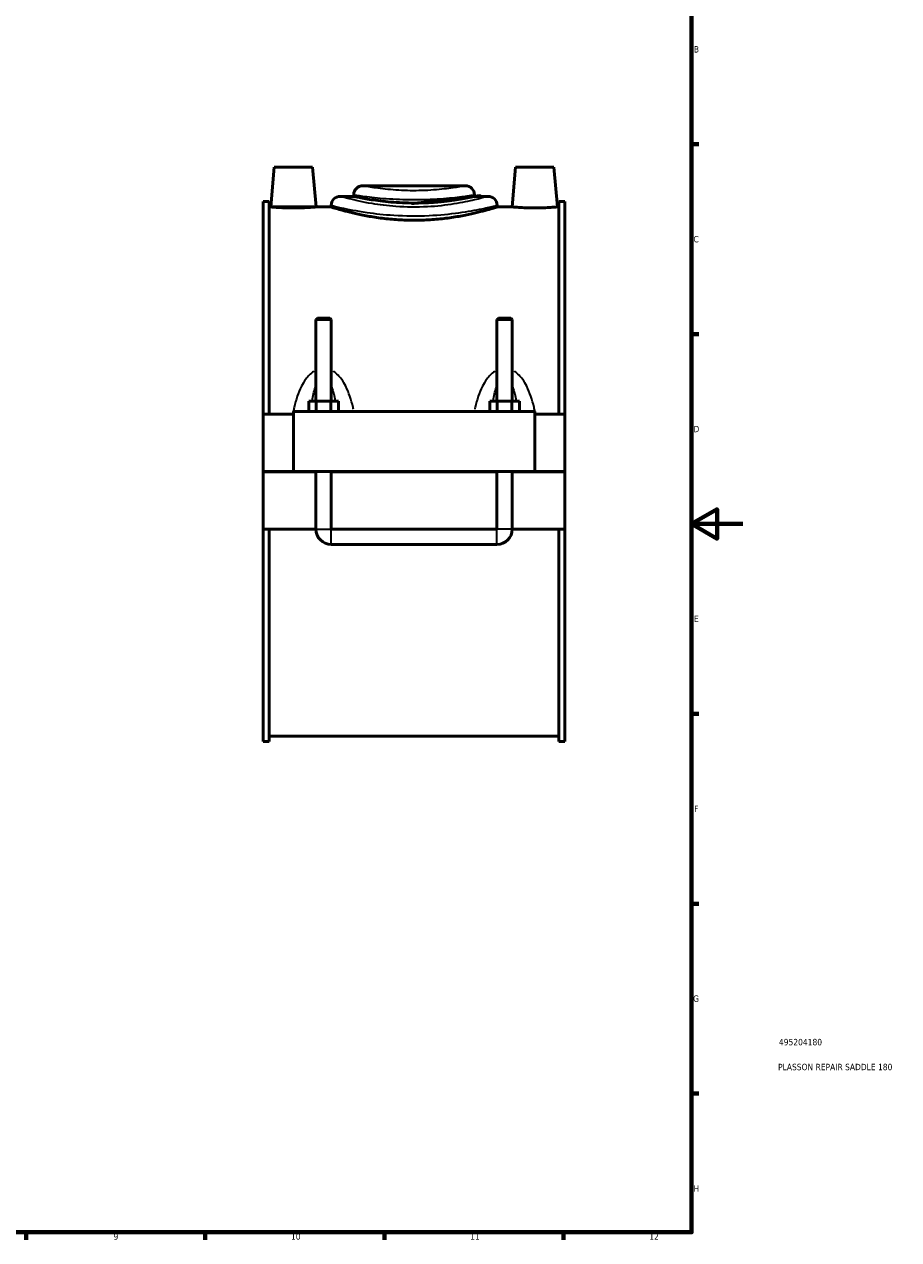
# Model space of a CAD drawing. Header units: millimetres. Extents: x 0 to 902, y -8 to 993.
# Tile 3 of 6: x 560 to 902, y 17 to 492. Entities that reach past the tile are written whole.
import ezdxf

# ---------------------------------------------------------------- set-up
doc = ezdxf.new("R2010")
doc.units = ezdxf.units.MM
for name, color, linetype, lineweight in [('Border (ISO)', 7, 'Continuous', 70), ('Title (ISO)', 7, 'Continuous', 50), ('Visible (ISO)', 7, 'Continuous', 50), ('Visible Narrow (ISO)', 7, 'Continuous', 35)]:
    doc.layers.add(name, color=color, linetype=linetype, lineweight=lineweight)
doc.styles.add('Note Text (ISO)', font='tahoma.ttf')

# ---------------------------------------------------------------- blocks, each defined once
blk = doc.blocks.new('Borders Default Border')
at = {"layer": 'Border (ISO)'}
for p, q in [((820.9999847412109, 445.4999923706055), (823.8999938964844, 445.4999923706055)), ((820.9999847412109, 371.25), (823.8999938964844, 371.25)), ((820.9999847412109, 222.7499961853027), (823.8999938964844, 222.7499961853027)), ((820.9999847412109, 148.5000038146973), (823.8999938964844, 148.5000038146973)), ((820.9999847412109, 74.25000190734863), (823.8999938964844, 74.25000190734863)), ((560.6666564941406, 20), (560.6666564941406, 17.10000038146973)), ((630.7500076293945, 20), (630.7500076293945, 17.10000038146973)), ((700.8333587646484, 20), (700.8333587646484, 17.10000038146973)), ((770.9166717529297, 20), (770.9166717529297, 17.10000038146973))]:
    blk.add_line(p, q, dxfattribs=at)
at = {"layer": 'Border (ISO)', "flags": 128}
for points in [[(20, 20), (20, 574.0000152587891), (820.9999847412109, 574.0000152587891), (820.9999847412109, 20), (20, 20)], [(840.9999847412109, 297.0000076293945), (820.9999847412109, 297.0000076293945), (830.9999847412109, 302.773494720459), (830.9999847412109, 291.2265014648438), (820.9999847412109, 297.0000076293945)]]:
    blk.add_lwpolyline(points, dxfattribs=at)
at = {"layer": 'Border (ISO)', "color": 232, "true_color": 0xca0064, "char_height": 2.5, "attachment_point": 7, "style": 'Note Text (ISO)'}
for s, insert in [('B', (821.887034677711, 481.375)), ('C', (821.727787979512, 407.0804294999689)), ('D', (821.7340768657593, 332.8750000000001)), ('E', (821.9356570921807, 258.6250000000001)), ('F', (822.0035257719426, 184.3750000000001)), ('G', (821.6123098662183, 110.0763776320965)), ('H', (821.7391416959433, 35.87500000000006)), ('9', (594.8823271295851, 17.05137763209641)), ('10', (664.2896546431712, 17.04732576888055)), ('11', (734.3729879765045, 17.1)), ('12', (804.4563213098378, 17.1))]:
    blk.add_mtext(s, dxfattribs=dict(at, insert=insert))
blk = doc.blocks.new('Title Blocks ISO')
at = {"layer": 'Title (ISO)', "color": 232, "true_color": 0xca0064, "style": 'Note Text (ISO)'}
for tag, p in [('PART_NUMBER_001', (34.15585882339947, 73.12990756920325)), ('DESCRIPTION_001', (33.83688029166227, 63.39272941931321))]:
    blk.add_attdef(tag, p, '', height=2.5, dxfattribs=at)

msp = doc.modelspace()

# ---------------------------------------------------------------- linework, layer by layer
at = {"layer": 'Visible (ISO)'}
for p, q in [((657.7637467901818, 436.4973716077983), (656.4076725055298, 420.9973716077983)), ((657.7637467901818, 436.4973716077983), (672.7637467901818, 436.4973716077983)), ((672.7637467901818, 436.4973716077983), (674.1198210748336, 420.9973716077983)), ((752.1637467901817, 436.4973716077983), (750.8076725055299, 420.9973716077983)), ((767.1637467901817, 436.4973716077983), (752.1637467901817, 436.4973716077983)), ((767.1637467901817, 436.4973716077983), (768.5198210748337, 420.9973716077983)), ((692.4037467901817, 429.2773716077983), (732.5237467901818, 429.2773716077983)), ((653.4637467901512, 339.9973716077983), (653.4637467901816, 423.0673716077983)), ((655.8237467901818, 423.0673716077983), (653.4637467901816, 423.0673716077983)), ((655.8237467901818, 423.0673716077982), (655.8237467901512, 339.9973716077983)), ((688.8637467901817, 425.1373716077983), (683.5537467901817, 425.1373716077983)), ((688.8637467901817, 425.7373716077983), (688.8637467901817, 425.1373716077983)), ((736.0637467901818, 425.7373716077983), (736.0637467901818, 425.1373716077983)), ((741.3737467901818, 425.1373716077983), (736.0637467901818, 425.1373716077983)), ((769.1037467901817, 423.0673716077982), (769.1037467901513, 339.9973716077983)), ((771.4637467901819, 423.0673716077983), (769.1037467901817, 423.0673716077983)), ((771.4637467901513, 339.9973716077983), (771.4637467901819, 423.0673716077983)), ((655.8237467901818, 420.9973716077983), (656.40767250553, 420.9973716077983)), ((674.1198210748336, 420.9973716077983), (680.0137467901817, 420.9973716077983)), ((680.0137467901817, 421.5973716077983), (680.0137467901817, 420.9973716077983)), ((744.9137467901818, 421.5973716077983), (744.9137467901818, 420.9973716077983)), ((744.9137467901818, 420.9973716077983), (750.8076725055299, 420.9973716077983)), ((768.5198210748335, 420.9973716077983), (769.1037467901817, 420.9973716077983)), ((674.663746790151, 377.5473716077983), (674.0637467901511, 376.9473716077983)), ((674.0637467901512, 376.9473716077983), (680.0637467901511, 376.9473716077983)), ((674.0637467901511, 376.9473716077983), (674.0637467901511, 344.9973716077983)), ((679.463746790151, 377.5473716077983), (674.6637467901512, 377.5473716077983)), ((679.463746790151, 377.5473716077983), (680.0637467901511, 376.9473716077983)), ((680.0637467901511, 376.9473716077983), (680.0637467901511, 344.9973716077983)), ((745.463746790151, 377.5473716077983), (744.863746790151, 376.9473716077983)), ((744.863746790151, 376.9473716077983), (750.8637467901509, 376.9473716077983)), ((744.863746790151, 344.9973716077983), (744.863746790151, 376.9473716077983)), ((750.2637467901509, 377.5473716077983), (745.463746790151, 377.5473716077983)), ((750.2637467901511, 377.5473716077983), (750.863746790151, 376.9473716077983)), ((750.863746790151, 344.9973716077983), (750.863746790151, 376.9473716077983)), ((671.2902440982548, 340.9973716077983), (671.2902440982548, 344.9973716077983)), ((674.1769954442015, 344.9973716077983), (671.2902440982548, 344.9973716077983)), ((674.1769954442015, 340.9973716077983), (674.1769954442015, 344.9973716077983)), ((679.9504981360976, 344.9973716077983), (674.1769954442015, 344.9973716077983)), ((679.9504981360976, 340.9973716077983), (679.9504981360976, 344.9973716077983)), ((682.8372494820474, 344.9973716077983), (679.9504981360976, 344.9973716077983)), ((682.8372494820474, 340.9973716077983), (682.8372494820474, 344.9973716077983)), ((742.0902440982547, 340.9973716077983), (742.0902440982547, 344.9973716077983)), ((744.9769954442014, 344.9973716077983), (742.0902440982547, 344.9973716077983)), ((744.9769954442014, 340.9973716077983), (744.9769954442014, 344.9973716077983)), ((750.7504981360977, 344.9973716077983), (744.9769954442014, 344.9973716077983)), ((750.7504981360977, 340.9973716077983), (750.7504981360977, 344.9973716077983)), ((753.6372494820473, 344.9973716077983), (750.7504981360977, 344.9973716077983)), ((753.6372494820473, 340.9973716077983), (753.6372494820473, 344.9973716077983)), ((653.4637467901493, 339.9973716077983), (665.2637467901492, 339.9973716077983)), ((653.4637467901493, 317.5473716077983), (653.4637467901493, 339.9973716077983)), ((665.263746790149, 340.9973716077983), (665.263746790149, 317.5473716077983)), ((665.263746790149, 340.9973716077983), (759.663746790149, 340.9973716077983)), ((759.663746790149, 317.5473716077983), (759.663746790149, 340.9973716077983)), ((759.6637467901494, 339.9973716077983), (771.4637467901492, 339.9973716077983)), ((771.4637467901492, 339.9973716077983), (771.4637467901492, 317.5473716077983)), ((653.4637467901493, 317.5473716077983), (665.2637467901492, 317.5473716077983)), ((653.4637467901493, 294.9973716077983), (653.4637467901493, 317.4473716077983)), ((674.0637467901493, 317.4473716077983), (653.4637467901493, 317.4473716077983)), ((665.263746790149, 317.5473716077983), (759.663746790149, 317.5473716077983)), ((674.0637467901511, 317.5473716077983), (674.0637467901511, 317.4473716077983)), ((674.0637467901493, 294.9973716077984), (674.0637467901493, 317.4473716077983)), ((680.0637467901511, 317.5473716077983), (680.0637467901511, 317.4473716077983)), ((680.0637467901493, 317.4473716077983), (680.0637467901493, 294.9973716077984)), ((744.8637467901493, 317.4473716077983), (680.0637467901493, 317.4473716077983)), ((744.863746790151, 317.4473716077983), (744.863746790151, 317.5473716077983)), ((744.8637467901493, 294.9973716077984), (744.8637467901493, 317.4473716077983)), ((750.863746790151, 317.4473716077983), (750.863746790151, 317.5473716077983)), ((750.8637467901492, 317.4473716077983), (750.8637467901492, 294.9973716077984)), ((771.4637467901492, 317.4473716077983), (750.8637467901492, 317.4473716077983)), ((759.6637467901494, 317.5473716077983), (771.4637467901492, 317.5473716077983)), ((771.4637467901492, 317.4473716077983), (771.4637467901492, 294.9973716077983)), ((653.4637467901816, 211.9273716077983), (653.4637467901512, 294.9973716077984)), ((653.4637467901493, 294.9973716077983), (674.0637467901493, 294.9973716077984)), ((655.8237467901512, 294.9973716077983), (655.8237467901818, 211.9273716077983)), ((680.0637467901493, 294.9973716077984), (744.8637467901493, 294.9973716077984)), ((750.8637467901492, 294.9973716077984), (771.4637467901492, 294.9973716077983)), ((769.1037467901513, 294.9973716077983), (769.1037467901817, 211.9273716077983)), ((771.4637467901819, 211.9273716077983), (771.4637467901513, 294.9973716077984)), ((680.063746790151, 288.9973716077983), (744.863746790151, 288.9973716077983)), ((655.8237467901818, 213.9973716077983), (769.1037467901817, 213.9973716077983)), ((655.8237467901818, 211.9273716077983), (653.4637467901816, 211.9273716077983)), ((771.4637467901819, 211.9273716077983), (769.1037467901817, 211.9273716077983))]:
    msp.add_line(p, q, dxfattribs=at)
for centre, radius, start, end in [((692.4037467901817, 425.7373716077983), 3.54, 90, 180), ((732.5237467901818, 425.7373716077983), 3.54, 0, 90), ((683.5537467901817, 421.5973716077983), 3.54, 90, 180), ((741.3737467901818, 421.5973716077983), 3.54, 0, 90), ((680.063746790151, 294.9973716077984), 5.999999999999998, 180, 270), ((744.863746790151, 294.9973716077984), 6.000000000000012, 270, 0)]:
    msp.add_arc(centre, radius, start, end, dxfattribs=at)
for points, knots in [([(712.4637467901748, 422.5183676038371), (710.9768408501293, 422.5183676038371), (709.440757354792, 422.5508011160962), (706.3882984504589, 422.6829013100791), (704.8718898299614, 422.782463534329), (701.9661238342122, 423.0317941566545), (700.5743597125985, 423.1815152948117), (698.0017839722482, 423.5017539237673), (696.8210139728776, 423.6719428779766), (694.7311247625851, 423.999909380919), (693.7497988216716, 424.1692861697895), (692.0186025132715, 424.4865740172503), (691.2686135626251, 424.6341758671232), (690.0628631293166, 424.8792170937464), (689.6061433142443, 424.9766436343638), (689.0065127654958, 425.1057621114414), (688.8637467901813, 425.1373716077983), (688.8637467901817, 425.1373716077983)], [0, 0, 0, 0, 0.4460717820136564, 0.4460717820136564, 0.8921435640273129, 0.8921435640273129, 1.338215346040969, 1.338215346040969, 1.784287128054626, 1.784287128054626, 2.230322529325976, 2.230322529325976, 2.676357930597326, 2.676357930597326, 3.122393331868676, 3.122393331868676, 3.568428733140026, 3.568428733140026, 3.568428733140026, 3.568428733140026]), ([(736.0637467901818, 425.1373716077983), (736.0637467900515, 425.1373716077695), (735.9209808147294, 425.105762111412), (735.3213502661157, 424.9766436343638), (734.8646304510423, 424.8792170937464), (733.6588800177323, 424.6341758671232), (732.908891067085, 424.4865740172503), (731.1776947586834, 424.1692861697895), (730.1963688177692, 423.999909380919), (728.1064796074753, 423.6719428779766), (726.9257096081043, 423.5017539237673), (724.353133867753, 423.1815152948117), (722.9613697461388, 423.0317941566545), (720.0556037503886, 422.782463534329), (718.5391951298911, 422.6829013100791), (715.4867362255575, 422.5508011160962), (713.9506527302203, 422.5183676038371), (712.4637467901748, 422.5183676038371)], [10.70528619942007, 10.70528619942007, 10.70528619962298, 10.70528619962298, 11.15132160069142, 11.15132160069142, 11.59735700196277, 11.59735700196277, 12.04339240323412, 12.04339240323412, 12.48942780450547, 12.48942780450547, 12.93549958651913, 12.93549958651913, 13.38157136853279, 13.38157136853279, 13.82764315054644, 13.82764315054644, 14.2737149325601, 14.2737149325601, 14.2737149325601, 14.2737149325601]), ([(674.1198210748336, 420.9973716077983), (674.1198210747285, 420.9973716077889), (673.8983973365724, 420.9775375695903), (672.9973931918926, 420.9057150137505), (672.3178204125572, 420.8547382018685), (670.7476675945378, 420.758731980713), (669.751876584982, 420.7074575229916), (667.5675269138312, 420.6350141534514), (666.3789097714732, 420.6149072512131), (664.148583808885, 420.6149072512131), (662.959966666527, 420.6350141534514), (660.7756169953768, 420.7074575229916), (659.7798259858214, 420.758731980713), (658.209673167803, 420.8547382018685), (657.5301003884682, 420.9057150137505), (656.6290962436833, 420.9775375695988), (656.4076725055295, 420.9973716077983), (656.40767250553, 420.9973716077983)], [1.337616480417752, 1.337616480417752, 1.337616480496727, 1.337616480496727, 1.671875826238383, 1.671875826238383, 2.006135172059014, 2.006135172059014, 2.340684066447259, 2.340684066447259, 2.675232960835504, 2.675232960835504, 3.009781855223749, 3.009781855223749, 3.344330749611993, 3.344330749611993, 3.678590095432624, 3.678590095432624, 4.012849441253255, 4.012849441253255, 4.012849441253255, 4.012849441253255]), ([(744.9137467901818, 420.9973716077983), (744.9137467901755, 420.9973716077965), (744.7159804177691, 420.934787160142), (743.8879261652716, 420.6795959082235), (743.2578608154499, 420.4871501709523), (741.5976594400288, 420.0029905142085), (740.5662049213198, 419.7112687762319), (738.1884073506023, 419.0832504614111), (736.8418898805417, 418.7475335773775), (733.9763202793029, 418.096033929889), (732.3570351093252, 417.7569247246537), (728.8272073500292, 417.116636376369), (726.9166792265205, 416.8161105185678), (722.9237854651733, 416.3140564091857), (720.8379749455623, 416.1126615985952), (716.6343109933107, 415.8449253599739), (714.5163956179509, 415.7788423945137), (710.4110979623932, 415.7788423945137), (708.2931825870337, 415.8449253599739), (704.0895186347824, 416.1126615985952), (702.0037081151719, 416.3140564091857), (698.0108143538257, 416.8161105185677), (696.1002862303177, 417.116636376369), (692.570458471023, 417.7569247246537), (690.9511733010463, 418.096033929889), (688.0856036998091, 418.7475335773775), (686.7390862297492, 419.0832504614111), (684.3612886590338, 419.7112687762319), (683.329834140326, 420.0029905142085), (681.6696327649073, 420.4871501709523), (681.0395674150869, 420.6795959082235), (680.2115131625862, 420.9347871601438), (680.0137467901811, 420.9973716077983), (680.0137467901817, 420.9973716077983)], [4.925474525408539, 4.925474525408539, 4.925474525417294, 4.925474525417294, 5.54104850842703, 5.54104850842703, 6.15662249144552, 6.15662249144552, 6.77219647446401, 6.77219647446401, 7.387770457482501, 7.387770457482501, 8.003565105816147, 8.003565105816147, 8.61935975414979, 8.61935975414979, 9.235154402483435, 9.235154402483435, 9.850949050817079, 9.850949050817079, 10.46674369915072, 10.46674369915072, 11.08253834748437, 11.08253834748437, 11.69833299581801, 11.69833299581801, 12.31412764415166, 12.31412764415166, 12.92970162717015, 12.92970162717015, 13.54527561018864, 13.54527561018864, 14.16084959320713, 14.16084959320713, 14.77642357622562, 14.77642357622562, 14.77642357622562, 14.77642357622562]), ([(768.5198210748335, 420.9973716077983), (768.5198210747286, 420.9973716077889), (768.2983973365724, 420.9775375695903), (767.3973931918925, 420.9057150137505), (766.7178204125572, 420.8547382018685), (765.1476675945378, 420.758731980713), (764.151876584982, 420.7074575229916), (761.9675269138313, 420.6350141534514), (760.7789097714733, 420.6149072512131), (759.6637467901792, 420.6149072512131), (758.548583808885, 420.6149072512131), (757.359966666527, 420.6350141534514), (755.1756169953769, 420.7074575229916), (754.1798259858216, 420.758731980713), (752.609673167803, 420.8547382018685), (751.9301003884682, 420.9057150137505), (751.0290962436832, 420.9775375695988), (750.8076725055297, 420.9973716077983), (750.8076725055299, 420.9973716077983)], [4.012849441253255, 4.012849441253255, 4.01284944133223, 4.01284944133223, 4.347108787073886, 4.347108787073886, 4.681368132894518, 4.681368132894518, 5.015917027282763, 5.015917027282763, 5.350465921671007, 5.350465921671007, 5.350465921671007, 5.685014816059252, 5.685014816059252, 6.019563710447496, 6.019563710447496, 6.353823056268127, 6.353823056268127, 6.688082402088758, 6.688082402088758, 6.688082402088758, 6.688082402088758])]:
    msp.add_open_spline(points, degree=3, knots=knots, dxfattribs=at)
at = {"layer": 'Visible Narrow (ISO)'}
for p, q in [((674.1006817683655, 294.9973716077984), (680.0268118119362, 294.9973716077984)), ((680.0637467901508, 289.0343065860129), (680.0637467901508, 294.9604366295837)), ((744.8637467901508, 289.0343065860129), (744.8637467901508, 294.9604366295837)), ((750.8268118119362, 294.9973716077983), (744.9006817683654, 294.9973716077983))]:
    msp.add_line(p, q, dxfattribs=at)
for points, knots in [([(732.2755255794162, 429.2300349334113), (731.9250217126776, 429.1633461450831), (731.2061267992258, 429.0280965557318), (728.7309402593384, 428.608637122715), (726.6939587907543, 428.2911164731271), (721.6723853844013, 427.7202296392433), (718.645560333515, 427.4781701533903), (712.489598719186, 427.297203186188), (709.3794021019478, 427.3465334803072), (703.477890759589, 427.6886947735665), (700.7076573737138, 427.9858840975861), (696.080459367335, 428.6096237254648), (694.2891297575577, 428.9284426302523), (693.0194658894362, 429.160906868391), (692.8029429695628, 429.2010073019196), (692.6536428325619, 429.2288879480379)], [3.924237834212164, 3.924237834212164, 3.924237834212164, 3.924237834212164, 4.680478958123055, 4.680478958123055, 5.710089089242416, 5.710089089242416, 6.791417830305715, 6.791417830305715, 7.821425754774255, 7.821425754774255, 8.889894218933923, 8.889894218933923, 10.02122370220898, 10.02122370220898, 10.34571660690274, 10.34571660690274, 10.34571660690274, 10.34571660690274]), ([(741.0136249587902, 425.0340371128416), (740.8655178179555, 424.9922020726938), (740.671908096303, 424.9378324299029), (739.5527770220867, 424.6261493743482), (738.061488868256, 424.2180233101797), (733.9145716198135, 423.2331605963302), (731.1792417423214, 422.6496515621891), (724.9002997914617, 421.650278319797), (721.3519621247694, 421.2406607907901), (713.59307304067, 420.8246884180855), (709.3588104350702, 420.870791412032), (702.0259437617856, 421.4080733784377), (698.8583302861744, 421.816346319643), (692.3038716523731, 422.9142780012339), (689.1915353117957, 423.6440717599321), (685.4863377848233, 424.5884969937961), (684.429243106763, 424.8857222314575), (683.9146155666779, 425.0332924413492)], [15.26014042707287, 15.26014042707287, 15.26014042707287, 15.26014042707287, 15.56605658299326, 15.56605658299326, 16.6949429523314, 16.6949429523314, 17.90979305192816, 17.90979305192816, 19.12716831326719, 19.12716831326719, 20.46535536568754, 20.46535536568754, 21.58075040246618, 21.58075040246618, 23.06494276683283, 23.06494276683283, 24.12086126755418, 24.12086126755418, 24.12086126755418, 24.12086126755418]), ([(689.1577421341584, 425.690423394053), (689.3333893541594, 425.6634257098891), (689.5881222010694, 425.6245952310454), (691.0818443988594, 425.3994929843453), (693.1892909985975, 425.0907708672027), (698.6330533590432, 424.4867846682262), (701.892151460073, 424.1990071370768), (708.835105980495, 423.8676818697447), (712.4941608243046, 423.8199138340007), (719.7364686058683, 423.9951496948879), (723.2974392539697, 424.2295433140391), (729.2051726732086, 424.7823505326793), (731.6016214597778, 425.0898155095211), (734.5136056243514, 425.4959909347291), (735.3593643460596, 425.626957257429), (735.7717218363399, 425.6915340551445)], [-10.34571660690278, -10.34571660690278, -10.34571660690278, -10.34571660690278, -10.02122370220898, -10.02122370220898, -8.889894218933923, -8.889894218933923, -7.821425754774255, -7.821425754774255, -6.791417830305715, -6.791417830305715, -5.710089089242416, -5.710089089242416, -4.680478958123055, -4.680478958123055, -3.924237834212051, -3.924237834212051, -3.924237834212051, -3.924237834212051]), ([(680.4188035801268, 421.4967153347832), (680.9964467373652, 421.3539983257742), (682.1829815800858, 421.0665480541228), (686.3418767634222, 420.1531825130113), (689.8353155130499, 419.4473897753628), (697.1923609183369, 418.38556621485), (700.7478454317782, 417.9907203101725), (708.9786141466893, 417.4711081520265), (713.731357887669, 417.4265213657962), (722.4403150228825, 417.8288134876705), (726.4231430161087, 418.2249597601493), (733.4709350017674, 419.1914662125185), (736.5412032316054, 419.7557851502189), (741.1959062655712, 420.7082582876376), (742.869801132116, 421.1029621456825), (744.1259686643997, 421.4043947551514), (744.3432856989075, 421.4569763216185), (744.5095284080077, 421.4974355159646)], [-24.12086126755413, -24.12086126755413, -24.12086126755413, -24.12086126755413, -23.06494276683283, -23.06494276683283, -21.58075040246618, -21.58075040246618, -20.46535536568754, -20.46535536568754, -19.12716831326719, -19.12716831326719, -17.90979305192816, -17.90979305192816, -16.6949429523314, -16.6949429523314, -15.56605658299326, -15.56605658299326, -15.26014042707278, -15.26014042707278, -15.26014042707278, -15.26014042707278]), ([(673.2163231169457, 356.7109008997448), (673.2044725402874, 356.7032991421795), (673.1926397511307, 356.6956689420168), (672.5423082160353, 356.2741259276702), (671.9561194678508, 355.7788017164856), (670.9263604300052, 354.7302658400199), (670.4745736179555, 354.1845575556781), (669.431416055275, 352.7455859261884), (668.8846461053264, 351.8166288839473), (667.7661700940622, 349.5958794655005), (667.2359799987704, 348.2788101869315), (666.3003272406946, 345.5241194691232), (665.9008995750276, 344.082473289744), (665.4320135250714, 342.0852208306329), (665.3144274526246, 341.5495856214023), (665.2035526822, 341.0113736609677)], [-2.569185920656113, -2.569185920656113, -2.569185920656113, -2.569185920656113, -2.564978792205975, -2.564978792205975, -2.337611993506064, -2.337611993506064, -2.128422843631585, -2.128422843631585, -1.81328310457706, -1.81328310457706, -1.403601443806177, -1.403601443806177, -0.9773581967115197, -0.9773581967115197, -0.8223869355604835, -0.8223869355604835, -0.8223869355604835, -0.8223869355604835]), ([(688.721723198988, 341.9558448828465), (688.6725392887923, 342.1769861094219), (688.6221360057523, 342.397634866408), (688.2265940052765, 344.082473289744), (687.8271663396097, 345.5241194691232), (686.8915135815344, 348.2788101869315), (686.3613234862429, 349.5958794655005), (685.2428474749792, 351.8166288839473), (684.6960775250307, 352.7455859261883), (683.6529199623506, 354.1845575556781), (683.201133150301, 354.7302658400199), (682.1713741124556, 355.7788017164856), (681.5851853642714, 356.2741259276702), (680.921416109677, 356.7043792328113), (680.8960818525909, 356.7206191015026), (680.8706667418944, 356.7367277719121)], [-5.041003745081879, -5.041003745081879, -5.041003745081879, -5.041003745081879, -4.97694716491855, -4.97694716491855, -4.550703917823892, -4.550703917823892, -4.14102225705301, -4.14102225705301, -3.825882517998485, -3.825882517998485, -3.616693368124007, -3.616693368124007, -3.389326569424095, -3.389326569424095, -3.380334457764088, -3.380334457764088, -3.380334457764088, -3.380334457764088]), ([(744.0568268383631, 356.7367277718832), (744.031411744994, 356.7206191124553), (744.0060775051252, 356.7043792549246), (743.3423082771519, 356.2741259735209), (742.7561195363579, 355.778801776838), (741.7263605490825, 354.7302659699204), (741.2745737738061, 354.1845577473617), (740.231416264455, 352.7455862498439), (739.6846463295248, 351.8166292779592), (738.5661703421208, 349.595880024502), (738.0359802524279, 348.2788108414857), (737.1003273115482, 345.5241197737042), (736.7008995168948, 344.0824731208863), (736.3053574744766, 342.3976344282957), (736.2549542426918, 342.1769858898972), (736.2057703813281, 341.9558448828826)], [-2.573970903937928, -2.573970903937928, -2.573970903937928, -2.573970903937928, -2.564978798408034, -2.564978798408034, -2.337612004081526, -2.337612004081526, -2.128422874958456, -2.128422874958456, -1.813283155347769, -1.813283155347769, -1.403601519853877, -1.403601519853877, -0.9773581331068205, -0.9773581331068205, -0.9133016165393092, -0.9133016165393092, -0.9133016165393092, -0.9133016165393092]), ([(759.7239408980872, 341.011373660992), (759.6130661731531, 341.5495854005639), (759.4954801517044, 342.0852203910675), (759.0265940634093, 344.0824731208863), (758.6271662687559, 345.5241197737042), (757.6915133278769, 348.2788108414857), (757.1613232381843, 349.595880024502), (756.0428472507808, 351.8166292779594), (755.4960773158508, 352.7455862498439), (754.4529198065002, 354.1845577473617), (754.0011330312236, 354.7302659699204), (752.9713740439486, 355.778801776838), (752.3851853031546, 356.2741259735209), (751.734853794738, 356.695668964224), (751.7230210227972, 356.7032991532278), (751.7111704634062, 356.710900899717)], [-5.131918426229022, -5.131918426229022, -5.131918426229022, -5.131918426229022, -4.976947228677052, -4.976947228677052, -4.550703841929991, -4.550703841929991, -4.141022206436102, -4.141022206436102, -3.825882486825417, -3.825882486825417, -3.616693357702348, -3.616693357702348, -3.389326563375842, -3.389326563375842, -3.385119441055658, -3.385119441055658, -3.385119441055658, -3.385119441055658]), ([(672.5565952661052, 345.3191704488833), (672.7243049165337, 346.2202546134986), (672.9118753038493, 347.1010339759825), (673.3459737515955, 348.832345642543), (673.5945055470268, 349.6805238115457), (673.9066657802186, 350.5454798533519), (673.9341718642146, 350.6202357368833), (673.9620199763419, 350.6944165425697)], [1.509530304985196, 1.509530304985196, 1.509530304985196, 1.509530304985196, 1.81328310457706, 1.81328310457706, 2.128422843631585, 2.128422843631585, 2.158469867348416, 2.158469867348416, 2.158469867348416, 2.158469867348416]), ([(680.1654736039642, 350.6944165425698), (680.1933217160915, 350.6202357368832), (680.2208278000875, 350.5454798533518), (680.5329880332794, 349.6805238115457), (680.7815198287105, 348.832345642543), (681.2156182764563, 347.1010339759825), (681.403188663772, 346.2202546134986), (681.5708983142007, 345.3191704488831)], [3.795835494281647, 3.795835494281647, 3.795835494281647, 3.795835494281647, 3.825882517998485, 3.825882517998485, 4.14102225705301, 4.14102225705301, 4.444775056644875, 4.444775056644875, 4.444775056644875, 4.444775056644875]), ([(743.3565952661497, 345.3191704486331), (743.5243049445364, 346.2202547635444), (743.711875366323, 347.1010342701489), (744.1459738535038, 348.8323460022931), (744.3945056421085, 349.6805241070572), (744.706665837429, 350.5454800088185), (744.7341718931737, 350.620235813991), (744.7620199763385, 350.6944165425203)], [1.509530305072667, 1.509530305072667, 1.509530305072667, 1.509530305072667, 1.813283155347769, 1.813283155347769, 2.128422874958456, 2.128422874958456, 2.158469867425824, 2.158469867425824, 2.158469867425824, 2.158469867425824]), ([(750.9654736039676, 350.6944165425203), (750.9933216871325, 350.620235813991), (751.0208277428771, 350.5454800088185), (751.3329879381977, 349.6805241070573), (751.5815197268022, 348.8323460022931), (752.0156182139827, 347.101034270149), (752.2031886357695, 346.2202547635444), (752.3708983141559, 345.3191704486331)], [3.795835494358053, 3.795835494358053, 3.795835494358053, 3.795835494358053, 3.825882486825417, 3.825882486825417, 4.141022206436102, 4.141022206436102, 4.444775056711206, 4.444775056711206, 4.444775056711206, 4.444775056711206])]:
    msp.add_open_spline(points, degree=3, knots=knots, dxfattribs=at)

# ---------------------------------------------------------------- block references
msp.add_blockref('Borders Default Border', (0, 0))
msp.add_blockref('Title Blocks ISO', (821, 20)).add_auto_attribs({'PART_NUMBER_001': '495204180', 'DESCRIPTION_001': 'PLASSON REPAIR SADDLE 180'})

doc.saveas('drawing.dxf')
